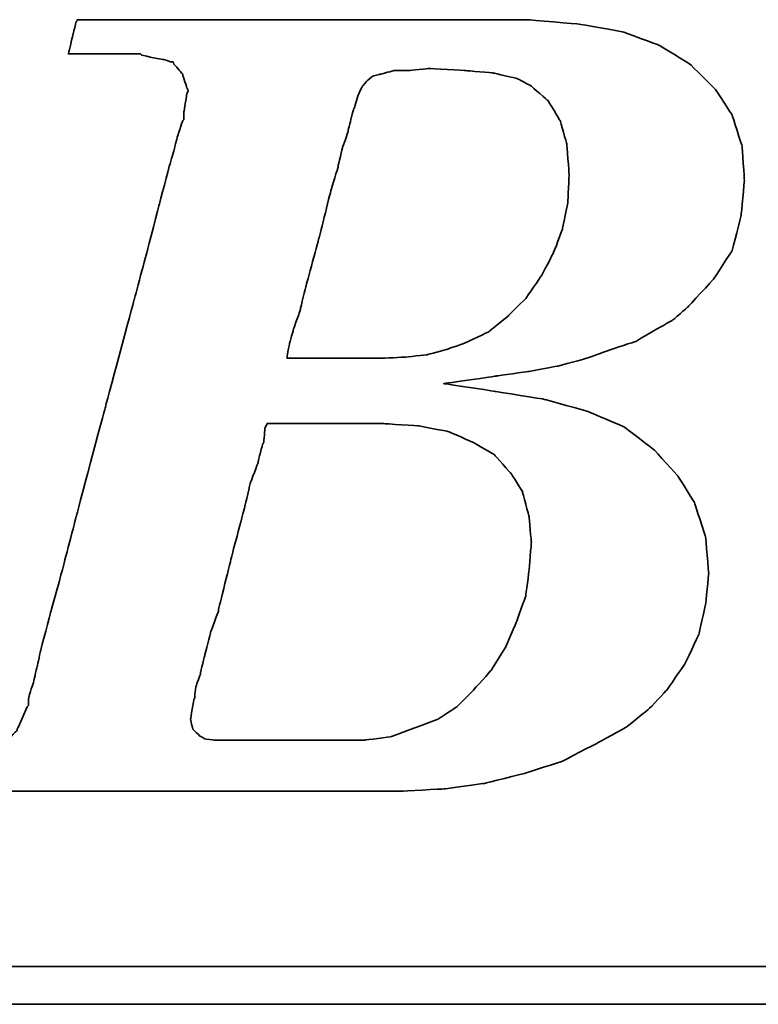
# Model space of a CAD drawing. Extents: x 973 to 1362, y 69 to 294.
# Tile 26 of 43: x 1282.43 to 1285.87, y 186.84 to 191.44. Entities that reach past the tile are written whole.
import ezdxf

# ---------------------------------------------------------------- set-up
doc = ezdxf.new("R2010")
doc.units = 0
doc.header["$MEASUREMENT"] = 0
doc.layers.add('DIM', color=4, linetype='CONTINUOUS')
doc.layers.add('layer 1', color=7, linetype='CONTINUOUS')

# ---------------------------------------------------------------- blocks, each defined once
blk = doc.blocks.new('TBI MOTION logo(完整正式版)')
at = {"layer": 'layer 1', "color": 22, "lineweight": 35}
for points, knots in [([(-64.65375, -6.86375), (-64.65375, -6.86375), (-64.84375, -7.29625), (-64.84375, -7.29625), (-64.84375, -7.29625), (-64.84375, -7.29625), (-64.86875, -7.34375), (-64.86875, -7.34375), (-64.86875, -7.34375), (-64.86875, -7.34375), (-64.86875, -7.36875), (-64.86875, -7.36875), (-64.86875, -7.36875), (-64.86875, -7.36875), (-65.15375, -7.65375), (-65.15375, -7.65375), (-65.15375, -7.65375), (-65.15375, -7.65375), (-65.17875, -7.65375), (-65.17875, -7.65375), (-65.17875, -7.65375), (-65.17875, -7.65375), (-65.20375, -7.67875), (-65.20375, -7.67875), (-65.20375, -7.67875), (-65.20375, -7.67875), (-65.58875, -7.87125), (-65.58875, -7.87125), (-65.58875, -7.87125), (-65.58875, -7.87125), (-65.63375, -7.87125), (-65.63375, -7.87125), (-65.63375, -7.87125), (-65.63375, -7.87125), (-65.65875, -7.89375), (-65.65875, -7.89375), (-65.65875, -7.89375), (-65.65875, -7.89375), (-66.09375, -7.94375), (-66.09375, -7.94375), (-66.09375, -7.94375), (-66.09375, -7.94375), (-66.11375, -7.94375), (-66.11375, -7.94375), (-66.11375, -7.94375), (-66.11375, -7.94375), (-66.16375, -7.94375), (-66.16375, -7.94375), (-66.16375, -7.94375), (-66.16375, -7.94375), (-66.30875, -7.94375), (-66.30875, -7.94375), (-66.30875, -7.94375), (-66.30875, -7.94375), (-66.69375, -7.94375), (-66.69375, -7.94375), (-66.69375, -7.94375), (-66.69375, -7.94375), (-67.07375, -7.94375), (-67.07375, -7.94375), (-67.07375, -7.94375), (-67.07375, -7.94375), (-67.12375, -7.94375), (-67.12375, -7.94375), (-67.12375, -7.94375), (-67.12375, -7.94375), (-67.12375, -7.96625), (-67.12375, -7.96625), (-67.12375, -7.96625), (-67.12375, -7.96625), (-67.14875, -7.99125), (-67.14875, -7.99125), (-67.14875, -7.99125), (-67.14875, -7.99125), (-67.24375, -8.34875), (-67.24375, -8.34875), (-67.24375, -8.34875), (-67.24375, -8.34875), (-67.31375, -8.68625), (-67.31375, -8.68625), (-67.31375, -8.68625), (-67.31375, -8.68625), (-67.26875, -8.68625), (-67.26875, -8.68625), (-67.26875, -8.68625), (-67.26875, -8.68625), (-67.07375, -8.68625), (-67.07375, -8.68625), (-67.07375, -8.68625), (-67.07375, -8.68625), (-66.54875, -8.68625), (-66.54875, -8.68625), (-66.54875, -8.68625), (-66.54875, -8.68625), (-65.82625, -8.68625), (-65.82625, -8.68625), (-65.82625, -8.68625), (-65.82625, -8.68625), (-65.01375, -8.68625), (-65.01375, -8.68625), (-65.01375, -8.68625), (-65.01375, -8.68625), (-64.05375, -8.68625), (-64.05375, -8.68625), (-64.05375, -8.68625), (-64.05375, -8.68625), (-62.08375, -8.68625), (-62.08375, -8.68625), (-62.08375, -8.68625), (-62.08375, -8.68625), (-60.06875, -8.68625), (-60.06875, -8.68625), (-60.06875, -8.68625), (-60.06875, -8.68625), (-59.10875, -8.68625), (-59.10875, -8.68625), (-59.10875, -8.68625), (-59.10875, -8.68625), (-58.29375, -8.68625), (-58.29375, -8.68625), (-58.29375, -8.68625), (-58.29375, -8.68625), (-57.57375, -8.68625), (-57.57375, -8.68625), (-57.57375, -8.68625), (-57.57375, -8.68625), (-57.04875, -8.68625), (-57.04875, -8.68625), (-57.04875, -8.68625), (-57.04875, -8.68625), (-56.85375, -8.68625), (-56.85375, -8.68625), (-56.85375, -8.68625), (-56.85375, -8.68625), (-56.70875, -8.68625), (-56.70875, -8.68625), (-56.70875, -8.68625), (-56.70875, -8.68625), (-56.61375, -8.68625), (-56.61375, -8.68625), (-56.61375, -8.68625), (-56.61375, -8.68625), (-56.56875, -8.68625), (-56.56875, -8.68625), (-56.56875, -8.68625), (-56.56875, -8.68625), (-55.65375, -8.63875), (-55.65375, -8.63875), (-55.65375, -8.63875), (-55.65375, -8.63875), (-54.76875, -8.51875), (-54.76875, -8.51875), (-54.76875, -8.51875), (-54.76875, -8.51875), (-53.90375, -8.30375), (-53.90375, -8.30375), (-53.90375, -8.30375), (-53.90375, -8.30375), (-53.08875, -8.03875), (-53.08875, -8.03875), (-53.08875, -8.03875), (-53.08875, -8.03875), (-52.34375, -7.65375), (-52.34375, -7.65375), (-52.34375, -7.65375), (-52.34375, -7.65375), (-51.69875, -7.29625), (-51.69875, -7.29625), (-51.69875, -7.29625), (-51.69875, -7.29625), (-51.21875, -6.91125), (-51.21875, -6.91125), (-51.21875, -6.91125), (-51.21875, -6.91125), (-50.83375, -6.50375), (-50.83375, -6.50375), (-50.83375, -6.50375), (-50.83375, -6.50375), (-50.44875, -5.94875), (-50.44875, -5.94875), (-50.44875, -5.94875), (-50.44875, -5.94875), (-50.13875, -5.30375), (-50.13875, -5.30375), (-50.13875, -5.30375), (-50.13875, -5.30375), (-49.99375, -4.65375), (-49.99375, -4.65375), (-49.99375, -4.65375), (-49.99375, -4.65375), (-49.92375, -3.98375), (-49.92375, -3.98375), (-49.92375, -3.98375), (-49.92375, -3.98375), (-49.99375, -3.19374), (-49.99375, -3.19374), (-49.99375, -3.19374), (-49.99375, -3.19374), (-50.23374, -2.44874), (-50.23374, -2.44874), (-50.23374, -2.44874), (-50.23374, -2.44874), (-50.59375, -1.87374), (-50.59375, -1.87374), (-50.59375, -1.87374), (-50.59375, -1.87374), (-51.09875, -1.31874), (-51.09875, -1.31874), (-51.09875, -1.31874), (-51.09875, -1.31874), (-51.74375, -0.81875), (-51.74375, -0.81875), (-51.74375, -0.81875), (-51.74375, -0.81875), (-52.53875, -0.48125), (-52.53875, -0.48125), (-52.53875, -0.48125), (-52.53875, -0.48125), (-53.47375, -0.21875), (-53.47375, -0.21875), (-53.47375, -0.21875), (-53.47375, -0.21875), (-54.52875, -0.04874), (-54.52875, -0.04874), (-54.52875, -0.04874), (-54.52875, -0.04874), (-55.65375, 0.12125), (-55.65375, 0.12125), (-55.65375, 0.12125), (-55.65375, 0.12125), (-54.50375, 0.28624), (-54.50375, 0.28624), (-54.50375, 0.28624), (-54.50375, 0.28624), (-53.83375, 0.38124), (-53.83375, 0.38124), (-53.83375, 0.38124), (-53.83375, 0.38124), (-53.18375, 0.50125), (-53.18375, 0.50125), (-53.18375, 0.50125), (-53.18375, 0.50125), (-52.55875, 0.66874), (-52.55875, 0.66874), (-52.55875, 0.66874), (-52.55875, 0.66874), (-52.03375, 0.86124), (-52.03375, 0.86124), (-52.03375, 0.86124), (-52.03375, 0.86124), (-51.50374, 1.03124), (-51.50374, 1.03124), (-51.50374, 1.03124), (-51.50374, 1.03124), (-51.09875, 1.27125), (-51.09875, 1.27125), (-51.09875, 1.27125), (-51.09875, 1.27125), (-50.71375, 1.48624), (-50.71375, 1.48624), (-50.71375, 1.48624), (-50.71375, 1.48624), (-50.37625, 1.77625), (-50.37625, 1.77625), (-50.37625, 1.77625), (-50.37625, 1.77625), (-49.82375, 2.37625), (-49.82375, 2.37625), (-49.82375, 2.37625), (-49.82375, 2.37625), (-49.41875, 2.99625), (-49.41875, 2.99625), (-49.41875, 2.99625), (-49.41875, 2.99625), (-49.22375, 3.76625), (-49.22375, 3.76625), (-49.22375, 3.76625), (-49.22375, 3.76625), (-49.15375, 4.50874), (-49.15375, 4.50874), (-49.15375, 4.50874), (-49.15375, 4.50874), (-49.20375, 5.25125), (-49.20375, 5.25125), (-49.20375, 5.25125), (-49.20375, 5.25125), (-49.41875, 5.92625), (-49.41875, 5.92625), (-49.41875, 5.92625), (-49.41875, 5.92625), (-49.77875, 6.47625), (-49.77875, 6.47625), (-49.77875, 6.47625), (-49.77875, 6.47625), (-50.33125, 7.02624), (-50.33125, 7.02624), (-50.33125, 7.02624), (-50.33125, 7.02624), (-51.00125, 7.43625), (-51.00125, 7.43625), (-51.00125, 7.43625), (-51.00125, 7.43625), (-51.79375, 7.72625), (-51.79375, 7.72625), (-51.79375, 7.72625), (-51.79375, 7.72625), (-52.72875, 7.89124), (-52.72875, 7.89124), (-52.72875, 7.89124), (-52.72875, 7.89124), (-53.83375, 7.98625), (-53.83375, 7.98625), (-53.83375, 7.98625), (-53.83375, 7.98625), (-53.92875, 7.98625), (-53.92875, 7.98625), (-53.92875, 7.98625), (-53.92875, 7.98625), (-54.26375, 7.98625), (-54.26375, 7.98625), (-54.26375, 7.98625), (-54.26375, 7.98625), (-54.74375, 7.98625), (-54.74375, 7.98625), (-54.74375, 7.98625), (-54.74375, 7.98625), (-55.36875, 7.98625), (-55.36875, 7.98625), (-55.36875, 7.98625), (-55.36875, 7.98625), (-56.13375, 7.98625), (-56.13375, 7.98625), (-56.13375, 7.98625), (-56.13375, 7.98625), (-56.94875, 7.98625), (-56.94875, 7.98625), (-56.94875, 7.98625), (-56.94875, 7.98625), (-58.77625, 7.98625), (-58.77625, 7.98625), (-58.77625, 7.98625), (-58.77625, 7.98625), (-60.59875, 7.98625), (-60.59875, 7.98625), (-60.59875, 7.98625), (-60.59875, 7.98625), (-61.41375, 7.98625), (-61.41375, 7.98625), (-61.41375, 7.98625), (-61.41375, 7.98625), (-62.17875, 7.98625), (-62.17875, 7.98625), (-62.17875, 7.98625), (-62.17875, 7.98625), (-62.80375, 7.98625), (-62.80375, 7.98625), (-62.80375, 7.98625), (-62.80375, 7.98625), (-63.30625, 7.98625), (-63.30625, 7.98625), (-63.30625, 7.98625), (-63.30625, 7.98625), (-63.57375, 7.98625), (-63.57375, 7.98625), (-63.57375, 7.98625), (-63.57375, 7.98625), (-63.57375, 7.96375), (-63.57375, 7.96375), (-63.57375, 7.96375), (-63.57375, 7.96375), (-63.59875, 7.94125), (-63.59875, 7.94125), (-63.59875, 7.94125), (-63.59875, 7.94125), (-63.69375, 7.55625), (-63.69375, 7.55625), (-63.69375, 7.55625), (-63.69375, 7.55625), (-63.76375, 7.24624), (-63.76375, 7.24624), (-63.76375, 7.24624), (-63.76375, 7.24624), (-63.23875, 7.24624), (-63.23875, 7.24624), (-63.23875, 7.24624), (-63.23875, 7.24624), (-62.75875, 7.24624), (-62.75875, 7.24624), (-62.75875, 7.24624), (-62.75875, 7.24624), (-62.61125, 7.24624), (-62.61125, 7.24624), (-62.61125, 7.24624), (-62.61125, 7.24624), (-62.56625, 7.24624), (-62.56625, 7.24624), (-62.56625, 7.24624), (-62.56625, 7.24624), (-62.22875, 7.24624), (-62.22875, 7.24624), (-62.22875, 7.24624), (-62.22875, 7.24624), (-62.20375, 7.24624), (-62.20375, 7.24624), (-62.20375, 7.24624), (-62.20375, 7.24624), (-62.17875, 7.21875), (-62.17875, 7.21875), (-62.17875, 7.21875), (-62.17875, 7.21875), (-61.96375, 7.17125), (-61.96375, 7.17125), (-61.96375, 7.17125), (-61.96375, 7.17125), (-61.72375, 7.12624), (-61.72375, 7.12624), (-61.72375, 7.12624), (-61.72375, 7.12624), (-61.70375, 7.12624), (-61.70375, 7.12624), (-61.70375, 7.12624), (-61.70375, 7.12624), (-61.55875, 7.07624), (-61.55875, 7.07624), (-61.55875, 7.07624), (-61.55875, 7.07624), (-61.50875, 7.07624), (-61.50875, 7.07624), (-61.50875, 7.07624), (-61.50875, 7.07624), (-61.48375, 7.02624), (-61.48375, 7.02624), (-61.48375, 7.02624), (-61.48375, 7.02624), (-61.31875, 6.83375), (-61.31875, 6.83375), (-61.31875, 6.83375), (-61.31875, 6.83375), (-61.29375, 6.81125), (-61.29375, 6.81125), (-61.29375, 6.81125), (-61.29375, 6.81125), (-61.29375, 6.78625), (-61.29375, 6.78625), (-61.29375, 6.78625), (-61.29375, 6.78625), (-61.19875, 6.50124), (-61.19875, 6.50124), (-61.19875, 6.50124), (-61.19875, 6.50124), (-61.17375, 6.45124), (-61.17375, 6.45124), (-61.17375, 6.45124), (-61.17375, 6.45124), (-61.19875, 6.40625), (-61.19875, 6.40625), (-61.19875, 6.40625), (-61.19875, 6.40625), (-61.26875, 5.99624), (-61.26875, 5.99624), (-61.26875, 5.99624), (-61.26875, 5.99624), (-61.26875, 5.85125), (-61.26875, 5.85125), (-61.26875, 5.85125), (-61.26875, 5.85125), (-61.26875, 5.82625), (-61.26875, 5.82625), (-61.26875, 5.82625), (-61.26875, 5.82625), (-61.29375, 5.80625), (-61.29375, 5.80625), (-61.29375, 5.80625), (-61.29375, 5.80625), (-61.34125, 5.66125), (-61.34125, 5.66125), (-61.34125, 5.66125), (-61.34125, 5.66125), (-61.41375, 5.44625), (-61.41375, 5.44625), (-61.41375, 5.44625), (-61.41375, 5.44625), (-61.48375, 5.15625), (-61.48375, 5.15625), (-61.48375, 5.15625), (-61.48375, 5.15625), (-61.58375, 4.82124), (-61.58375, 4.82124), (-61.58375, 4.82124), (-61.58375, 4.82124), (-61.79875, 4.00375), (-61.79875, 4.00375), (-61.79875, 4.00375), (-61.79875, 4.00375), (-62.05875, 2.99625), (-62.05875, 2.99625), (-62.05875, 2.99625), (-62.05875, 2.99625), (-62.34875, 1.91625), (-62.34875, 1.91625), (-62.34875, 1.91625), (-62.34875, 1.91625), (-62.97375, -0.41124), (-62.97375, -0.41124), (-62.97375, -0.41124), (-62.97375, -0.41124), (-63.59875, -2.75875), (-63.59875, -2.75875), (-63.59875, -2.75875), (-63.59875, -2.75875), (-63.88375, -3.86374), (-63.88375, -3.86374), (-63.88375, -3.86374), (-63.88375, -3.86374), (-64.14875, -4.82374), (-64.14875, -4.82374), (-64.14875, -4.82374), (-64.14875, -4.82374), (-64.36375, -5.64125), (-64.36375, -5.64125), (-64.36375, -5.64125), (-64.36375, -5.64125), (-64.43625, -5.97625), (-64.43625, -5.97625), (-64.43625, -5.97625), (-64.43625, -5.97625), (-64.50875, -6.28625), (-64.50875, -6.28625), (-64.50875, -6.28625), (-64.50875, -6.28625), (-64.50875, -6.30875), (-64.50875, -6.30875), (-64.50875, -6.30875), (-64.50875, -6.30875), (-64.57875, -6.50375), (-64.57875, -6.50375), (-64.57875, -6.50375), (-64.57875, -6.50375), (-64.62875, -6.69625), (-64.62875, -6.69625), (-64.62875, -6.69625), (-64.62875, -6.69625), (-64.62875, -6.76875), (-64.62875, -6.76875), (-64.62875, -6.76875), (-64.62875, -6.76875), (-64.62875, -6.81375), (-64.62875, -6.81375), (-64.62875, -6.81375), (-64.62875, -6.81375), (-64.62875, -6.83875), (-64.62875, -6.83875), (-64.62875, -6.83875), (-64.62875, -6.83875), (-64.65375, -6.86375), (-64.65375, -6.86375)], [0, 0, 0, 0, 0.00719424, 0.00719424, 0.00719424, 0.00719425, 0.01438849, 0.01438849, 0.01438849, 0.0143885, 0.02158273, 0.02158273, 0.02158273, 0.02158274, 0.02877698, 0.02877698, 0.02877698, 0.02877699, 0.03597122, 0.03597122, 0.03597122, 0.03597123, 0.04316547, 0.04316547, 0.04316547, 0.04316548, 0.05035971, 0.05035971, 0.05035971, 0.05035972, 0.05755396, 0.05755396, 0.05755396, 0.05755397, 0.0647482, 0.0647482, 0.0647482, 0.06474821, 0.07194245, 0.07194245, 0.07194245, 0.07194246, 0.07913669, 0.07913669, 0.07913669, 0.0791367, 0.08633094, 0.08633094, 0.08633094, 0.08633095, 0.09352518, 0.09352518, 0.09352518, 0.09352519, 0.10071942, 0.10071942, 0.10071942, 0.10071943, 0.10791367, 0.10791367, 0.10791367, 0.10791368, 0.11510791, 0.11510791, 0.11510791, 0.11510792, 0.12230216, 0.12230216, 0.12230216, 0.12230217, 0.1294964, 0.1294964, 0.1294964, 0.12949641, 0.13669065, 0.13669065, 0.13669065, 0.13669066, 0.14388489, 0.14388489, 0.14388489, 0.1438849, 0.15107914, 0.15107914, 0.15107914, 0.15107915, 0.15827338, 0.15827338, 0.15827338, 0.15827339, 0.16546763, 0.16546763, 0.16546763, 0.16546764, 0.17266187, 0.17266187, 0.17266187, 0.17266188, 0.17985612, 0.17985612, 0.17985612, 0.17985613, 0.18705036, 0.18705036, 0.18705036, 0.18705037, 0.1942446, 0.1942446, 0.1942446, 0.19424461, 0.20143885, 0.20143885, 0.20143885, 0.20143886, 0.20863309, 0.20863309, 0.20863309, 0.2086331, 0.21582734, 0.21582734, 0.21582734, 0.21582735, 0.22302158, 0.22302158, 0.22302158, 0.22302159, 0.23021583, 0.23021583, 0.23021583, 0.23021584, 0.23741007, 0.23741007, 0.23741007, 0.23741008, 0.24460432, 0.24460432, 0.24460432, 0.24460433, 0.25179856, 0.25179856, 0.25179856, 0.25179857, 0.25899281, 0.25899281, 0.25899281, 0.25899282, 0.26618705, 0.26618705, 0.26618705, 0.26618706, 0.27338129, 0.27338129, 0.27338129, 0.2733813, 0.28057554, 0.28057554, 0.28057554, 0.28057555, 0.28776978, 0.28776978, 0.28776978, 0.28776979, 0.29496403, 0.29496403, 0.29496403, 0.29496404, 0.30215827, 0.30215827, 0.30215827, 0.30215828, 0.30935252, 0.30935252, 0.30935252, 0.30935253, 0.31654676, 0.31654676, 0.31654676, 0.31654677, 0.32374101, 0.32374101, 0.32374101, 0.32374102, 0.33093525, 0.33093525, 0.33093525, 0.33093526, 0.3381295, 0.3381295, 0.3381295, 0.33812951, 0.34532374, 0.34532374, 0.34532374, 0.34532375, 0.35251799, 0.35251799, 0.35251799, 0.352518, 0.35971223, 0.35971223, 0.35971223, 0.35971224, 0.36690647, 0.36690647, 0.36690647, 0.36690648, 0.37410072, 0.37410072, 0.37410072, 0.37410073, 0.38129496, 0.38129496, 0.38129496, 0.38129497, 0.38848921, 0.38848921, 0.38848921, 0.38848922, 0.39568345, 0.39568345, 0.39568345, 0.39568346, 0.4028777, 0.4028777, 0.4028777, 0.40287771, 0.41007194, 0.41007194, 0.41007194, 0.41007195, 0.41726619, 0.41726619, 0.41726619, 0.4172662, 0.42446043, 0.42446043, 0.42446043, 0.42446044, 0.43165468, 0.43165468, 0.43165468, 0.43165469, 0.43884892, 0.43884892, 0.43884892, 0.43884893, 0.44604317, 0.44604317, 0.44604317, 0.44604318, 0.45323741, 0.45323741, 0.45323741, 0.45323742, 0.46043165, 0.46043165, 0.46043165, 0.46043166, 0.4676259, 0.4676259, 0.4676259, 0.46762591, 0.47482014, 0.47482014, 0.47482014, 0.47482015, 0.48201439, 0.48201439, 0.48201439, 0.4820144, 0.48920863, 0.48920863, 0.48920863, 0.48920864, 0.49640288, 0.49640288, 0.49640288, 0.49640289, 0.50359712, 0.50359712, 0.50359712, 0.50359713, 0.51079137, 0.51079137, 0.51079137, 0.51079138, 0.51798561, 0.51798561, 0.51798561, 0.51798562, 0.52517986, 0.52517986, 0.52517986, 0.52517987, 0.5323741, 0.5323741, 0.5323741, 0.53237411, 0.53956835, 0.53956835, 0.53956835, 0.53956836, 0.54676259, 0.54676259, 0.54676259, 0.5467626, 0.55395683, 0.55395683, 0.55395683, 0.55395684, 0.56115108, 0.56115108, 0.56115108, 0.56115109, 0.56834532, 0.56834532, 0.56834532, 0.56834533, 0.57553957, 0.57553957, 0.57553957, 0.57553958, 0.58273381, 0.58273381, 0.58273381, 0.58273382, 0.58992806, 0.58992806, 0.58992806, 0.58992807, 0.5971223, 0.5971223, 0.5971223, 0.59712231, 0.60431655, 0.60431655, 0.60431655, 0.60431656, 0.61151079, 0.61151079, 0.61151079, 0.6115108, 0.61870504, 0.61870504, 0.61870504, 0.61870505, 0.62589928, 0.62589928, 0.62589928, 0.62589929, 0.63309353, 0.63309353, 0.63309353, 0.63309354, 0.64028777, 0.64028777, 0.64028777, 0.64028778, 0.64748201, 0.64748201, 0.64748201, 0.64748202, 0.65467626, 0.65467626, 0.65467626, 0.65467627, 0.6618705, 0.6618705, 0.6618705, 0.66187051, 0.66906475, 0.66906475, 0.66906475, 0.66906476, 0.67625899, 0.67625899, 0.67625899, 0.676259, 0.68345324, 0.68345324, 0.68345324, 0.68345325, 0.69064748, 0.69064748, 0.69064748, 0.69064749, 0.69784173, 0.69784173, 0.69784173, 0.69784174, 0.70503597, 0.70503597, 0.70503597, 0.70503598, 0.71223022, 0.71223022, 0.71223022, 0.71223023, 0.71942446, 0.71942446, 0.71942446, 0.71942447, 0.72661871, 0.72661871, 0.72661871, 0.72661872, 0.73381295, 0.73381295, 0.73381295, 0.73381296, 0.74100719, 0.74100719, 0.74100719, 0.7410072, 0.74820144, 0.74820144, 0.74820144, 0.74820145, 0.75539568, 0.75539568, 0.75539568, 0.75539569, 0.76258993, 0.76258993, 0.76258993, 0.76258994, 0.76978417, 0.76978417, 0.76978417, 0.76978418, 0.77697842, 0.77697842, 0.77697842, 0.77697843, 0.78417266, 0.78417266, 0.78417266, 0.78417267, 0.79136691, 0.79136691, 0.79136691, 0.79136692, 0.79856115, 0.79856115, 0.79856115, 0.79856116, 0.8057554, 0.8057554, 0.8057554, 0.80575541, 0.81294964, 0.81294964, 0.81294964, 0.81294965, 0.82014388, 0.82014388, 0.82014388, 0.82014389, 0.82733813, 0.82733813, 0.82733813, 0.82733814, 0.83453237, 0.83453237, 0.83453237, 0.83453238, 0.84172662, 0.84172662, 0.84172662, 0.84172663, 0.84892086, 0.84892086, 0.84892086, 0.84892087, 0.85611511, 0.85611511, 0.85611511, 0.85611512, 0.86330935, 0.86330935, 0.86330935, 0.86330936, 0.8705036, 0.8705036, 0.8705036, 0.87050361, 0.87769784, 0.87769784, 0.87769784, 0.87769785, 0.88489209, 0.88489209, 0.88489209, 0.8848921, 0.89208633, 0.89208633, 0.89208633, 0.89208634, 0.89928058, 0.89928058, 0.89928058, 0.89928059, 0.90647482, 0.90647482, 0.90647482, 0.90647483, 0.91366906, 0.91366906, 0.91366906, 0.91366907, 0.92086331, 0.92086331, 0.92086331, 0.92086332, 0.92805755, 0.92805755, 0.92805755, 0.92805756, 0.9352518, 0.9352518, 0.9352518, 0.93525181, 0.94244604, 0.94244604, 0.94244604, 0.94244605, 0.94964029, 0.94964029, 0.94964029, 0.9496403, 0.95683453, 0.95683453, 0.95683453, 0.95683454, 0.96402878, 0.96402878, 0.96402878, 0.96402879, 0.97122302, 0.97122302, 0.97122302, 0.97122303, 0.97841727, 0.97841727, 0.97841727, 0.97841728, 0.98561151, 0.98561151, 0.98561151, 0.98561152, 0.99280576, 0.99280576, 0.99280576, 0.99280577, 1, 1, 1, 1]), ([(-57.50375, 6.35625), (-57.50375, 6.35625), (-57.57375, 6.11625), (-57.57375, 6.11625), (-57.57375, 6.11625), (-57.57375, 6.11625), (-57.57375, 6.09125), (-57.57375, 6.09125), (-57.57375, 6.09125), (-57.57375, 6.09125), (-57.59875, 6.06625), (-57.59875, 6.06625), (-57.59875, 6.06625), (-57.59875, 6.06625), (-57.64875, 5.87625), (-57.64875, 5.87625), (-57.64875, 5.87625), (-57.64875, 5.87625), (-57.71875, 5.58875), (-57.71875, 5.58875), (-57.71875, 5.58875), (-57.71875, 5.58875), (-57.71875, 5.56625), (-57.71875, 5.56625), (-57.71875, 5.56625), (-57.71875, 5.56625), (-57.83875, 5.23125), (-57.83875, 5.23125), (-57.83875, 5.23125), (-57.83875, 5.23125), (-57.93625, 4.82124), (-57.93625, 4.82124), (-57.93625, 4.82124), (-57.93625, 4.82124), (-57.93625, 4.79624), (-57.93625, 4.79624), (-57.93625, 4.79624), (-57.93625, 4.79624), (-58.07875, 4.34125), (-58.07875, 4.34125), (-58.07875, 4.34125), (-58.07875, 4.34125), (-58.34375, 3.28625), (-58.34375, 3.28625), (-58.34375, 3.28625), (-58.34375, 3.28625), (-58.62875, 2.23124), (-58.62875, 2.23124), (-58.62875, 2.23124), (-58.62875, 2.23124), (-58.74875, 1.75125), (-58.74875, 1.75125), (-58.74875, 1.75125), (-58.74875, 1.75125), (-58.74875, 1.72625), (-58.74875, 1.72625), (-58.74875, 1.72625), (-58.74875, 1.72625), (-58.89375, 1.31625), (-58.89375, 1.31625), (-58.89375, 1.31625), (-58.89375, 1.31625), (-58.98875, 0.98124), (-58.98875, 0.98124), (-58.98875, 0.98124), (-58.98875, 0.98124), (-59.03875, 0.71625), (-59.03875, 0.71625), (-59.03875, 0.71625), (-59.03875, 0.71625), (-59.03875, 0.66874), (-59.03875, 0.66874), (-59.03875, 0.66874), (-59.03875, 0.66874), (-58.91875, 0.66874), (-58.91875, 0.66874), (-58.91875, 0.66874), (-58.91875, 0.66874), (-58.53375, 0.66874), (-58.53375, 0.66874), (-58.53375, 0.66874), (-58.53375, 0.66874), (-58.10375, 0.66874), (-58.10375, 0.66874), (-58.10375, 0.66874), (-58.10375, 0.66874), (-57.66875, 0.66874), (-57.66875, 0.66874), (-57.66875, 0.66874), (-57.66875, 0.66874), (-57.33375, 0.66874), (-57.33375, 0.66874), (-57.33375, 0.66874), (-57.33375, 0.66874), (-57.09375, 0.66874), (-57.09375, 0.66874), (-57.09375, 0.66874), (-57.09375, 0.66874), (-56.99875, 0.66874), (-56.99875, 0.66874), (-56.99875, 0.66874), (-56.99875, 0.66874), (-56.49375, 0.69374), (-56.49375, 0.69374), (-56.49375, 0.69374), (-56.49375, 0.69374), (-56.01375, 0.74374), (-56.01375, 0.74374), (-56.01375, 0.74374), (-56.01375, 0.74374), (-55.58375, 0.86124), (-55.58375, 0.86124), (-55.58375, 0.86124), (-55.58375, 0.86124), (-55.17375, 1.00624), (-55.17375, 1.00624), (-55.17375, 1.00624), (-55.17375, 1.00624), (-54.67375, 1.24625), (-54.67375, 1.24625), (-54.67375, 1.24625), (-54.67375, 1.24625), (-54.26375, 1.58124), (-54.26375, 1.58124), (-54.26375, 1.58124), (-54.26375, 1.58124), (-53.87875, 1.96374), (-53.87875, 1.96374), (-53.87875, 1.96374), (-53.87875, 1.96374), (-53.54375, 2.44625), (-53.54375, 2.44625), (-53.54375, 2.44625), (-53.54375, 2.44625), (-53.27875, 2.95125), (-53.27875, 2.95125), (-53.27875, 2.95125), (-53.27875, 2.95125), (-53.08875, 3.45124), (-53.08875, 3.45124), (-53.08875, 3.45124), (-53.08875, 3.45124), (-52.96875, 4.05124), (-52.96875, 4.05124), (-52.96875, 4.05124), (-52.96875, 4.05124), (-52.94375, 4.65125), (-52.94375, 4.65125), (-52.94375, 4.65125), (-52.94375, 4.65125), (-52.99375, 5.30125), (-52.99375, 5.30125), (-52.99375, 5.30125), (-52.99375, 5.30125), (-53.13875, 5.80625), (-53.13875, 5.80625), (-53.13875, 5.80625), (-53.13875, 5.80625), (-53.39875, 6.23625), (-53.39875, 6.23625), (-53.39875, 6.23625), (-53.39875, 6.23625), (-53.75875, 6.54875), (-53.75875, 6.54875), (-53.75875, 6.54875), (-53.75875, 6.54875), (-54.07375, 6.71625), (-54.07375, 6.71625), (-54.07375, 6.71625), (-54.07375, 6.71625), (-54.57375, 6.83375), (-54.57375, 6.83375), (-54.57375, 6.83375), (-54.57375, 6.83375), (-55.17375, 6.88625), (-55.17375, 6.88625), (-55.17375, 6.88625), (-55.17375, 6.88625), (-55.96875, 6.93125), (-55.96875, 6.93125), (-55.96875, 6.93125), (-55.96875, 6.93125), (-56.39875, 6.88625), (-56.39875, 6.88625), (-56.39875, 6.88625), (-56.39875, 6.88625), (-56.42125, 6.88625), (-56.42125, 6.88625), (-56.42125, 6.88625), (-56.42125, 6.88625), (-56.73375, 6.88625), (-56.73375, 6.88625), (-56.73375, 6.88625), (-56.73375, 6.88625), (-56.99875, 6.81125), (-56.99875, 6.81125), (-56.99875, 6.81125), (-56.99875, 6.81125), (-57.02375, 6.81125), (-57.02375, 6.81125), (-57.02375, 6.81125), (-57.02375, 6.81125), (-57.18875, 6.76625), (-57.18875, 6.76625), (-57.18875, 6.76625), (-57.18875, 6.76625), (-57.30875, 6.66625), (-57.30875, 6.66625), (-57.30875, 6.66625), (-57.30875, 6.66625), (-57.40875, 6.54875), (-57.40875, 6.54875), (-57.40875, 6.54875), (-57.40875, 6.54875), (-57.50375, 6.35625), (-57.50375, 6.35625)], [0, 0, 0, 0, 0.01851852, 0.01851852, 0.01851852, 0.01851853, 0.03703704, 0.03703704, 0.03703704, 0.03703705, 0.05555556, 0.05555556, 0.05555556, 0.05555557, 0.07407407, 0.07407407, 0.07407407, 0.07407408, 0.09259259, 0.09259259, 0.09259259, 0.0925926, 0.11111111, 0.11111111, 0.11111111, 0.11111112, 0.12962963, 0.12962963, 0.12962963, 0.12962964, 0.14814815, 0.14814815, 0.14814815, 0.14814816, 0.16666667, 0.16666667, 0.16666667, 0.16666668, 0.18518519, 0.18518519, 0.18518519, 0.1851852, 0.2037037, 0.2037037, 0.2037037, 0.20370371, 0.22222222, 0.22222222, 0.22222222, 0.22222223, 0.24074074, 0.24074074, 0.24074074, 0.24074075, 0.25925926, 0.25925926, 0.25925926, 0.25925927, 0.27777778, 0.27777778, 0.27777778, 0.27777779, 0.2962963, 0.2962963, 0.2962963, 0.29629631, 0.31481481, 0.31481481, 0.31481481, 0.31481482, 0.33333333, 0.33333333, 0.33333333, 0.33333334, 0.35185185, 0.35185185, 0.35185185, 0.35185186, 0.37037037, 0.37037037, 0.37037037, 0.37037038, 0.38888889, 0.38888889, 0.38888889, 0.3888889, 0.40740741, 0.40740741, 0.40740741, 0.40740742, 0.42592593, 0.42592593, 0.42592593, 0.42592594, 0.44444444, 0.44444444, 0.44444444, 0.44444445, 0.46296296, 0.46296296, 0.46296296, 0.46296297, 0.48148148, 0.48148148, 0.48148148, 0.48148149, 0.5, 0.5, 0.5, 0.50000001, 0.51851852, 0.51851852, 0.51851852, 0.51851853, 0.53703704, 0.53703704, 0.53703704, 0.53703705, 0.55555556, 0.55555556, 0.55555556, 0.55555557, 0.57407407, 0.57407407, 0.57407407, 0.57407408, 0.59259259, 0.59259259, 0.59259259, 0.5925926, 0.61111111, 0.61111111, 0.61111111, 0.61111112, 0.62962963, 0.62962963, 0.62962963, 0.62962964, 0.64814815, 0.64814815, 0.64814815, 0.64814816, 0.66666667, 0.66666667, 0.66666667, 0.66666668, 0.68518519, 0.68518519, 0.68518519, 0.6851852, 0.7037037, 0.7037037, 0.7037037, 0.70370371, 0.72222222, 0.72222222, 0.72222222, 0.72222223, 0.74074074, 0.74074074, 0.74074074, 0.74074075, 0.75925926, 0.75925926, 0.75925926, 0.75925927, 0.77777778, 0.77777778, 0.77777778, 0.77777779, 0.7962963, 0.7962963, 0.7962963, 0.79629631, 0.81481481, 0.81481481, 0.81481481, 0.81481482, 0.83333333, 0.83333333, 0.83333333, 0.83333334, 0.85185185, 0.85185185, 0.85185185, 0.85185186, 0.87037037, 0.87037037, 0.87037037, 0.87037038, 0.88888889, 0.88888889, 0.88888889, 0.8888889, 0.90740741, 0.90740741, 0.90740741, 0.90740742, 0.92592593, 0.92592593, 0.92592593, 0.92592594, 0.94444444, 0.94444444, 0.94444444, 0.94444445, 0.96296296, 0.96296296, 0.96296296, 0.96296297, 0.98148148, 0.98148148, 0.98148148, 0.98148149, 1, 1, 1, 1]), ([(-61.03125, -6.57375), (-61.03125, -6.57375), (-61.03125, -6.67125), (-61.03125, -6.67125), (-61.03125, -6.67125), (-61.03125, -6.67125), (-61.05375, -6.69625), (-61.05375, -6.69625), (-61.05375, -6.69625), (-61.05375, -6.69625), (-61.12375, -7.12875), (-61.12375, -7.12875), (-61.12375, -7.12875), (-61.12375, -7.12875), (-61.07875, -7.34375), (-61.07875, -7.34375), (-61.07875, -7.34375), (-61.07875, -7.34375), (-60.93375, -7.48875), (-60.93375, -7.48875), (-60.93375, -7.48875), (-60.93375, -7.48875), (-60.81375, -7.55625), (-60.81375, -7.55625), (-60.81375, -7.55625), (-60.81375, -7.55625), (-60.62375, -7.58375), (-60.62375, -7.58375), (-60.62375, -7.58375), (-60.62375, -7.58375), (-60.30875, -7.58375), (-60.30875, -7.58375), (-60.30875, -7.58375), (-60.30875, -7.58375), (-59.97375, -7.58375), (-59.97375, -7.58375), (-59.97375, -7.58375), (-59.97375, -7.58375), (-59.87875, -7.58375), (-59.87875, -7.58375), (-59.87875, -7.58375), (-59.87875, -7.58375), (-59.63625, -7.58375), (-59.63625, -7.58375), (-59.63625, -7.58375), (-59.63625, -7.58375), (-58.96875, -7.58375), (-58.96875, -7.58375), (-58.96875, -7.58375), (-58.96875, -7.58375), (-58.29375, -7.58375), (-58.29375, -7.58375), (-58.29375, -7.58375), (-58.29375, -7.58375), (-58.05375, -7.58375), (-58.05375, -7.58375), (-58.05375, -7.58375), (-58.05375, -7.58375), (-57.98375, -7.58375), (-57.98375, -7.58375), (-57.98375, -7.58375), (-57.98375, -7.58375), (-57.35875, -7.58375), (-57.35875, -7.58375), (-57.35875, -7.58375), (-57.35875, -7.58375), (-56.78375, -7.50875), (-56.78375, -7.50875), (-56.78375, -7.50875), (-56.78375, -7.50875), (-56.27875, -7.31875), (-56.27875, -7.31875), (-56.27875, -7.31875), (-56.27875, -7.31875), (-55.77375, -7.12875), (-55.77375, -7.12875), (-55.77375, -7.12875), (-55.77375, -7.12875), (-55.36875, -6.86375), (-55.36875, -6.86375), (-55.36875, -6.86375), (-55.36875, -6.86375), (-55.00875, -6.50375), (-55.00875, -6.50375), (-55.00875, -6.50375), (-55.00875, -6.50375), (-54.62375, -6.06875), (-54.62375, -6.06875), (-54.62375, -6.06875), (-54.62375, -6.06875), (-54.31375, -5.56875), (-54.31375, -5.56875), (-54.31375, -5.56875), (-54.31375, -5.56875), (-54.07375, -5.01625), (-54.07375, -5.01625), (-54.07375, -5.01625), (-54.07375, -5.01625), (-53.87875, -4.46374), (-53.87875, -4.46374), (-53.87875, -4.46374), (-53.87875, -4.46374), (-53.80875, -3.91375), (-53.80875, -3.91375), (-53.80875, -3.91375), (-53.80875, -3.91375), (-53.75875, -3.31375), (-53.75875, -3.31375), (-53.75875, -3.31375), (-53.75875, -3.31375), (-53.80875, -2.75875), (-53.80875, -2.75875), (-53.80875, -2.75875), (-53.80875, -2.75875), (-53.95375, -2.20875), (-53.95375, -2.20875), (-53.95375, -2.20875), (-53.95375, -2.20875), (-54.19375, -1.82625), (-54.19375, -1.82625), (-54.19375, -1.82625), (-54.19375, -1.82625), (-54.55375, -1.41875), (-54.55375, -1.41875), (-54.55375, -1.41875), (-54.55375, -1.41875), (-55.00875, -1.15125), (-55.00875, -1.15125), (-55.00875, -1.15125), (-55.00875, -1.15125), (-55.56125, -0.91375), (-55.56125, -0.91375), (-55.56125, -0.91375), (-55.56125, -0.91375), (-56.18125, -0.79375), (-56.18125, -0.79375), (-56.18125, -0.79375), (-56.18125, -0.79375), (-56.94875, -0.74374), (-56.94875, -0.74374), (-56.94875, -0.74374), (-56.94875, -0.74374), (-56.99875, -0.74374), (-56.99875, -0.74374), (-56.99875, -0.74374), (-56.99875, -0.74374), (-57.09375, -0.74374), (-57.09375, -0.74374), (-57.09375, -0.74374), (-57.09375, -0.74374), (-57.38375, -0.74374), (-57.38375, -0.74374), (-57.38375, -0.74374), (-57.38375, -0.74374), (-57.76875, -0.74374), (-57.76875, -0.74374), (-57.76875, -0.74374), (-57.76875, -0.74374), (-58.24625, -0.74374), (-58.24625, -0.74374), (-58.24625, -0.74374), (-58.24625, -0.74374), (-58.72875, -0.74374), (-58.72875, -0.74374), (-58.72875, -0.74374), (-58.72875, -0.74374), (-59.20875, -0.74374), (-59.20875, -0.74374), (-59.20875, -0.74374), (-59.20875, -0.74374), (-59.46875, -0.74374), (-59.46875, -0.74374), (-59.46875, -0.74374), (-59.46875, -0.74374), (-59.51625, -0.83875), (-59.51625, -0.83875), (-59.51625, -0.83875), (-59.51625, -0.83875), (-59.54375, -1.15125), (-59.54375, -1.15125), (-59.54375, -1.15125), (-59.54375, -1.15125), (-59.56375, -1.17874), (-59.56375, -1.17874), (-59.56375, -1.17874), (-59.56375, -1.17874), (-59.66375, -1.55875), (-59.66375, -1.55875), (-59.66375, -1.55875), (-59.66375, -1.55875), (-59.66375, -1.58375), (-59.66375, -1.58375), (-59.66375, -1.58375), (-59.66375, -1.58375), (-59.82875, -2.01874), (-59.82875, -2.01874), (-59.82875, -2.01874), (-59.82875, -2.01874), (-59.94875, -2.52125), (-59.94875, -2.52125), (-59.94875, -2.52125), (-59.94875, -2.52125), (-60.23875, -3.62375), (-60.23875, -3.62375), (-60.23875, -3.62375), (-60.23875, -3.62375), (-60.52375, -4.77624), (-60.52375, -4.77624), (-60.52375, -4.77624), (-60.52375, -4.77624), (-60.52375, -4.79874), (-60.52375, -4.79874), (-60.52375, -4.79874), (-60.52375, -4.79874), (-60.69125, -5.25375), (-60.69125, -5.25375), (-60.69125, -5.25375), (-60.69125, -5.25375), (-60.81375, -5.73625), (-60.81375, -5.73625), (-60.81375, -5.73625), (-60.81375, -5.73625), (-60.90875, -6.11875), (-60.90875, -6.11875), (-60.90875, -6.11875), (-60.90875, -6.11875), (-60.90875, -6.14375), (-60.90875, -6.14375), (-60.90875, -6.14375), (-60.90875, -6.14375), (-61.00375, -6.40875), (-61.00375, -6.40875), (-61.00375, -6.40875), (-61.00375, -6.40875), (-61.03125, -6.57375), (-61.03125, -6.57375)], [0, 0, 0, 0, 0.01694915, 0.01694915, 0.01694915, 0.01694916, 0.03389831, 0.03389831, 0.03389831, 0.03389832, 0.05084746, 0.05084746, 0.05084746, 0.05084747, 0.06779661, 0.06779661, 0.06779661, 0.06779662, 0.08474576, 0.08474576, 0.08474576, 0.08474577, 0.10169492, 0.10169492, 0.10169492, 0.10169493, 0.11864407, 0.11864407, 0.11864407, 0.11864408, 0.13559322, 0.13559322, 0.13559322, 0.13559323, 0.15254237, 0.15254237, 0.15254237, 0.15254238, 0.16949153, 0.16949153, 0.16949153, 0.16949154, 0.18644068, 0.18644068, 0.18644068, 0.18644069, 0.20338983, 0.20338983, 0.20338983, 0.20338984, 0.22033898, 0.22033898, 0.22033898, 0.22033899, 0.23728814, 0.23728814, 0.23728814, 0.23728815, 0.25423729, 0.25423729, 0.25423729, 0.2542373, 0.27118644, 0.27118644, 0.27118644, 0.27118645, 0.28813559, 0.28813559, 0.28813559, 0.2881356, 0.30508475, 0.30508475, 0.30508475, 0.30508476, 0.3220339, 0.3220339, 0.3220339, 0.32203391, 0.33898305, 0.33898305, 0.33898305, 0.33898306, 0.3559322, 0.3559322, 0.3559322, 0.35593221, 0.37288136, 0.37288136, 0.37288136, 0.37288137, 0.38983051, 0.38983051, 0.38983051, 0.38983052, 0.40677966, 0.40677966, 0.40677966, 0.40677967, 0.42372881, 0.42372881, 0.42372881, 0.42372882, 0.44067797, 0.44067797, 0.44067797, 0.44067798, 0.45762712, 0.45762712, 0.45762712, 0.45762713, 0.47457627, 0.47457627, 0.47457627, 0.47457628, 0.49152542, 0.49152542, 0.49152542, 0.49152543, 0.50847458, 0.50847458, 0.50847458, 0.50847459, 0.52542373, 0.52542373, 0.52542373, 0.52542374, 0.54237288, 0.54237288, 0.54237288, 0.54237289, 0.55932203, 0.55932203, 0.55932203, 0.55932204, 0.57627119, 0.57627119, 0.57627119, 0.5762712, 0.59322034, 0.59322034, 0.59322034, 0.59322035, 0.61016949, 0.61016949, 0.61016949, 0.6101695, 0.62711864, 0.62711864, 0.62711864, 0.62711865, 0.6440678, 0.6440678, 0.6440678, 0.64406781, 0.66101695, 0.66101695, 0.66101695, 0.66101696, 0.6779661, 0.6779661, 0.6779661, 0.67796611, 0.69491525, 0.69491525, 0.69491525, 0.69491526, 0.71186441, 0.71186441, 0.71186441, 0.71186442, 0.72881356, 0.72881356, 0.72881356, 0.72881357, 0.74576271, 0.74576271, 0.74576271, 0.74576272, 0.76271186, 0.76271186, 0.76271186, 0.76271187, 0.77966102, 0.77966102, 0.77966102, 0.77966103, 0.79661017, 0.79661017, 0.79661017, 0.79661018, 0.81355932, 0.81355932, 0.81355932, 0.81355933, 0.83050847, 0.83050847, 0.83050847, 0.83050848, 0.84745763, 0.84745763, 0.84745763, 0.84745764, 0.86440678, 0.86440678, 0.86440678, 0.86440679, 0.88135593, 0.88135593, 0.88135593, 0.88135594, 0.89830508, 0.89830508, 0.89830508, 0.89830509, 0.91525424, 0.91525424, 0.91525424, 0.91525425, 0.93220339, 0.93220339, 0.93220339, 0.9322034, 0.94915254, 0.94915254, 0.94915254, 0.94915255, 0.96610169, 0.96610169, 0.96610169, 0.9661017, 0.98305085, 0.98305085, 0.98305085, 0.98305086, 1, 1, 1, 1]), ([(75.90875, -9.47875), (75.90875, -9.47875), (75.90875, -12.28625), (75.90875, -12.28625), (75.90875, -12.28625), (75.90875, -12.28625), (75.90875, -12.47875), (75.90875, -12.47875), (75.90875, -12.47875), (75.90875, -12.47875), (75.71625, -12.47875), (75.71625, -12.47875), (75.71625, -12.47875), (75.71625, -12.47875), (-88.32875, -12.47875), (-88.32875, -12.47875), (-88.32875, -12.47875), (-88.32875, -12.47875), (-88.32875, -13.29375), (-88.32875, -13.29375), (-88.32875, -13.29375), (-88.32875, -13.29375), (82.89125, -13.29375), (82.89125, -13.29375), (82.89125, -13.29375), (82.89125, -13.29375), (75.90875, -9.47875), (75.90875, -9.47875)], [0, 0, 0, 0, 0.14285714, 0.14285714, 0.14285714, 0.14285715, 0.28571429, 0.28571429, 0.28571429, 0.2857143, 0.42857143, 0.42857143, 0.42857143, 0.42857144, 0.57142857, 0.57142857, 0.57142857, 0.57142858, 0.71428571, 0.71428571, 0.71428571, 0.71428572, 0.85714286, 0.85714286, 0.85714286, 0.85714287, 1, 1, 1, 1])]:
    blk.add_open_spline(points, degree=3, knots=knots, dxfattribs=at)

msp = doc.modelspace()

# ---------------------------------------------------------------- block references
at = {"layer": 'DIM', "xscale": 0.2159999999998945, "yscale": 0.2159999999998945, "zscale": 0.2159999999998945}
msp.add_blockref('TBI MOTION logo(完整正式版)', (1296.4262, 189.7111), dxfattribs=at)

doc.saveas('drawing.dxf')
